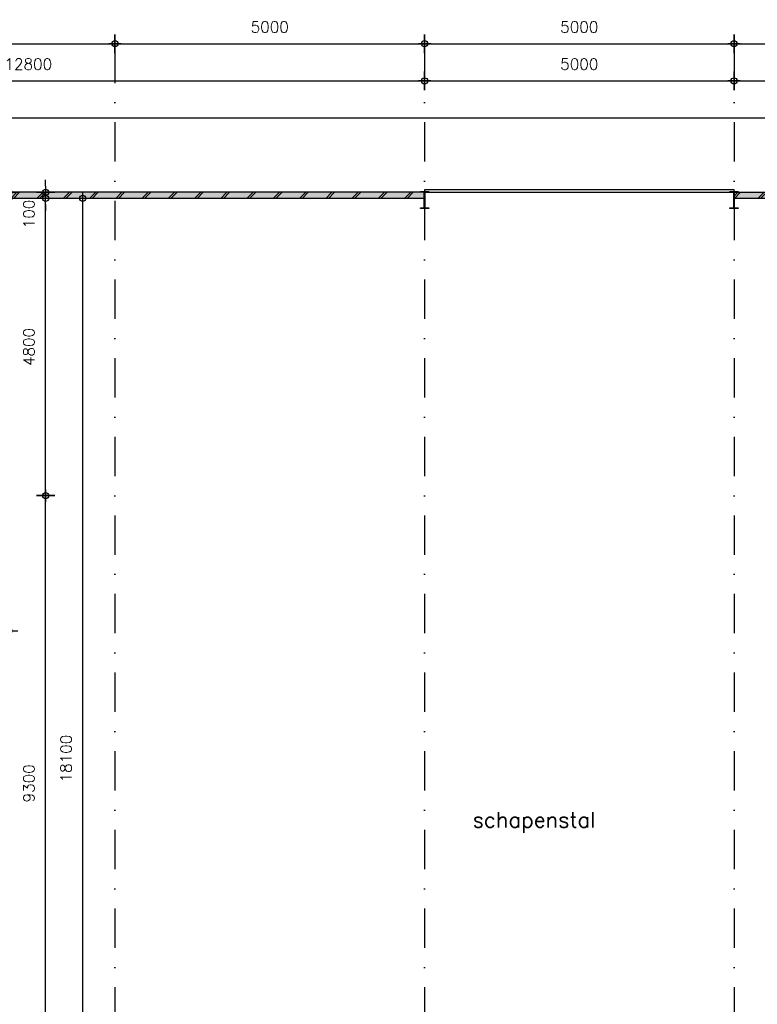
# Model space of a CAD drawing. Extents: x 0 to 114000, y -59400 to 0.
# Tile 8 of 24: x 42761 to 54675, y -43884 to -27976. Entities that reach past the tile are written whole.
import ezdxf
from ezdxf.enums import TextEntityAlignment as Align

# ---------------------------------------------------------------- set-up
doc = ezdxf.new("R2010")
doc.units = 0
doc.header["$LTSCALE"] = 100
doc.header["$MEASUREMENT"] = 0
doc.header["$PDMODE"] = 1
doc.header["$PDSIZE"] = -3
doc.linetypes.add('DASHDOT2', pattern=[12.7, 6.35, -3.175, 0, -3.175])
doc.linetypes.add('HIDDEN2', pattern=[4.7625, 3.175, -1.5875])
doc.layers.get('0').update_dxf_attribs({"linetype": 'CONTINUOUS'})
doc.layers.get('DEFPOINTS').update_dxf_attribs({"linetype": 'CONTINUOUS'})
for name, color, linetype in [('A--A21--_F123-', 9, 'CONTINUOUS'), ('A--L$7A-_STRAMIEN', 1, 'DASHDOT2'), ('A--L21--', 7, 'CONTINUOUS'), ('A--L21--_F1---', 7, 'CONTINUOUS'), ('A--L28--', 7, 'CONTINUOUS'), ('A--L28--_F1---', 1, 'HIDDEN2'), ('A--L32--_F123-', 7, 'CONTINUOUS'), ('A--M$1A-_F123-_MAATV', 7, 'CONTINUOUS'), ('A--T$1A-_F123-_0_25MM', 2, 'CONTINUOUS'), ('X--LP---_F1---', 9, 'CONTINUOUS'), ('X--LR---_CP', 7, 'CONTINUOUS')]:
    doc.layers.add(name, color=color, linetype=linetype)
doc.styles.add('0_25', font='ROMANS.shx', dxfattribs={"height": 250})
doc.styles.add('MISO', font='ROMANS.shx')
doc.dimstyles.new('DLV18', dxfattribs={"dimscale": 100, "dimtxt": 1.8, "dimasz": 1, "dimexe": 0, "dimexo": 0, "dimgap": 0, "dimtad": 0, "dimdec": 0, "dimrnd": 1, "dimzin": 0, "dimtxsty": 'MISO', "dimblk1": '$DIMDLV', "dimblk2": '$DIMDLV', "dimsah": 1, "dimcen": 0, "dimse1": 1, "dimse2": 1, "dimclrd": 256, "dimclre": 256, "dimclrt": 1, "dimazin": 3, "dimtfac": 1, "dimtdec": 0, "dimtix": 1, "dimtmove": 0, "dimatfit": 3, "dimtvp": 1.5, "dimtolj": 1, "dimtzin": 0})

# ---------------------------------------------------------------- blocks, each defined once
blk = doc.blocks.new('*U61')
at = {"layer": 'A--A21--_F123-'}
h = blk.add_hatch(dxfattribs=at)
h.set_pattern_fill('ALFABKST', color=256, scale=212, style=0)
h.set_pattern_definition([(45, (-4100, 79526), (-212.0001, 212.0001), []), (45, (-4057.6, 79526), (-212.0001, 212.0001), [])])
h.paths.add_polyline_path([(0, 0), (0, -50), (-5000, -50), (-5000, 0), (-5000, 50), (0, 50)])
at = {"layer": 'A--L21--_F1---', "color": 2, "linetype": 'CONTINUOUS'}
for points in [[(-5000, 0), (-5000, 50), (0, 50), (0, 0)], [(0, 0), (0, -50), (-5000, -50), (-5000, 0)]]:
    blk.add_lwpolyline(points, dxfattribs=at)
at = {"layer": 'X--LP---_F1---'}
for points in [[(-5000, 0), (-5000, 50), (0, 0), (0, 50)], [(0, 0), (0, -50), (-5000, 0), (-5000, -50)]]:
    blk.add_solid(points, dxfattribs=at)
blk = doc.blocks.new('QD20568-')
at = {"layer": 'A--L28--_F1---', "color": 2, "linetype": 'CONTINUOUS'}
blk.add_lwpolyline([(67.5, -135), (-67.5, -135), (-67.5, -124.8), (-10.3, -124.8, 0.4142136), (-3.3, -117.8), (-3.3, 117.8, 0.4142136), (-10.3, 124.8), (-67.5, 124.8), (-67.5, 135), (67.5, 135), (67.5, 124.8), (10.3, 124.8, 0.4142136), (3.3, 117.8), (3.3, -117.8, 0.4142136), (10.3, -124.8), (67.5, -124.8)], format="xyb", close=True, dxfattribs=at)
at = {"layer": 'X--LR---_CP', "color": 4, "linetype": 'CONTINUOUS'}
for p in [(-3.3, 0), (0, 0), (3.3, 0)]:
    blk.add_point(p, dxfattribs=at)
blk = doc.blocks.new('$DIMDLV')
at = {"color": 0}
for p, q in [((-1, 0), (1, 0)), ((0, -1.5), (0, 1.5))]:
    blk.add_line(p, q, dxfattribs=at)
blk.add_circle((0, 0), 0.5, dxfattribs=at)
blk = doc.blocks.new('*D156')
at = {"layer": 'A--M$1A-_F123-_MAATV', "linetype": 'CONTINUOUS'}
blk.add_line((42580, -37750), (42580, -30964), dxfattribs=at)
at = {"layer": 'DEFPOINTS', "color": 0, "linetype": 'CONTINUOUS'}
for p in [(42580, -30864), (49300, -30864), (37036, -37850)]:
    blk.add_point(p, dxfattribs=at)
at = {"layer": 'A--M$1A-_F123-_MAATV', "linetype": 'CONTINUOUS', "xscale": 100, "yscale": 100, "zscale": 100}
for p, rotation in [((42580, -30864), 90), ((42580, -37850), 270)]:
    blk.add_blockref('$DIMDLV', p, dxfattribs=dict(at, rotation=rotation))
at = {"layer": 'A--M$1A-_F123-_MAATV', "color": 1, "linetype": 'CONTINUOUS', "insert": (42310, -34357), "char_height": 180, "attachment_point": 5, "rotation": 90, "style": 'MISO'}
blk.add_mtext('\\A1;6986', dxfattribs=at)
blk = doc.blocks.new('*D157')
at = {"linetype": 'BYBLOCK'}
for p, q in [((43380, -7084), (43380, -6984)), ((43380, -7284), (43380, -7184)), ((43380, -7284), (43380, -7184)), ((43380, -7384), (43380, -7484))]:
    blk.add_line(p, q, dxfattribs=at)
at = {"layer": 'DEFPOINTS', "color": 0, "linetype": 'BYBLOCK'}
for p in [(43380, -7184), (50100, -7184), (50100, -7284)]:
    blk.add_point(p, dxfattribs=at)
at = {"linetype": 'BYBLOCK', "xscale": 100, "yscale": 100, "zscale": 100}
for p, rotation in [((43380, -7184), 270), ((43380, -7284), 90)]:
    blk.add_blockref('$DIMDLV', p, dxfattribs=dict(at, rotation=rotation))
at = {"color": 1, "linetype": 'BYBLOCK', "insert": (43110, -7534), "char_height": 180, "attachment_point": 5, "rotation": 90, "style": 'MISO'}
blk.add_mtext('\\A1;100', dxfattribs=at)
blk = doc.blocks.new('*D159')
at = {"linetype": 'BYBLOCK'}
blk.add_line((43980, -21284), (43980, -12184), dxfattribs=at)
at = {"layer": 'DEFPOINTS', "color": 0, "linetype": 'BYBLOCK'}
for p in [(38050, -12084), (43980, -12084), (38050, -21384)]:
    blk.add_point(p, dxfattribs=at)
at = {"linetype": 'BYBLOCK', "xscale": 100, "yscale": 100, "zscale": 100}
for p, rotation in [((43980, -12084), 90), ((43980, -21384), 270)]:
    blk.add_blockref('$DIMDLV', p, dxfattribs=dict(at, rotation=rotation))
at = {"color": 1, "linetype": 'BYBLOCK', "insert": (43710, -16734), "char_height": 180, "attachment_point": 5, "rotation": 90, "style": 'MISO'}
blk.add_mtext('\\A1;9300', dxfattribs=at)
blk = doc.blocks.new('*D160')
at = {"linetype": 'BYBLOCK'}
blk.add_line((43980, -11984), (43980, -7384), dxfattribs=at)
at = {"layer": 'DEFPOINTS', "color": 0, "linetype": 'BYBLOCK'}
for p in [(43980, -7284), (50100, -7284), (38050, -12084)]:
    blk.add_point(p, dxfattribs=at)
at = {"linetype": 'BYBLOCK', "xscale": 100, "yscale": 100, "zscale": 100}
for p, rotation in [((43980, -7284), 90), ((43980, -12084), 270)]:
    blk.add_blockref('$DIMDLV', p, dxfattribs=dict(at, rotation=rotation))
at = {"color": 1, "linetype": 'BYBLOCK', "insert": (43710, -9684), "char_height": 180, "attachment_point": 5, "rotation": 90, "style": 'MISO'}
blk.add_mtext('\\A1;4800', dxfattribs=at)
blk = doc.blocks.new('*D161')
at = {"linetype": 'BYBLOCK'}
for p, q in [((43980, -7084), (43980, -6984)), ((43980, -7284), (43980, -7184)), ((43980, -7284), (43980, -7184)), ((43980, -7384), (43980, -7484))]:
    blk.add_line(p, q, dxfattribs=at)
at = {"layer": 'DEFPOINTS', "color": 0, "linetype": 'BYBLOCK'}
for p in [(43980, -7184), (50100, -7184), (50100, -7284)]:
    blk.add_point(p, dxfattribs=at)
at = {"linetype": 'BYBLOCK', "xscale": 100, "yscale": 100, "zscale": 100}
for p, rotation in [((43980, -7184), 270), ((43980, -7284), 90)]:
    blk.add_blockref('$DIMDLV', p, dxfattribs=dict(at, rotation=rotation))
at = {"color": 1, "linetype": 'BYBLOCK', "insert": (43710, -7534), "char_height": 180, "attachment_point": 5, "rotation": 90, "style": 'MISO'}
blk.add_mtext('\\A1;100', dxfattribs=at)
blk = doc.blocks.new('*D162')
at = {"linetype": 'BYBLOCK'}
blk.add_line((44580, -25284), (44580, -7384), dxfattribs=at)
at = {"layer": 'DEFPOINTS', "color": 0, "linetype": 'BYBLOCK'}
for p in [(44580, -7284), (50100, -7284), (38050, -25384)]:
    blk.add_point(p, dxfattribs=at)
at = {"linetype": 'BYBLOCK', "xscale": 100, "yscale": 100, "zscale": 100}
for p, rotation in [((44580, -7284), 90), ((44580, -25384), 270)]:
    blk.add_blockref('$DIMDLV', p, dxfattribs=dict(at, rotation=rotation))
at = {"color": 1, "linetype": 'BYBLOCK', "insert": (44310, -16334), "char_height": 180, "attachment_point": 5, "rotation": 90, "style": 'MISO'}
blk.add_mtext('\\A1;18100', dxfattribs=at)
blk = doc.blocks.new('*D168')
at = {"linetype": 'BYBLOCK'}
blk.add_line((5000, -5984), (70100, -5984), dxfattribs=at)
at = {"layer": 'DEFPOINTS', "color": 0, "linetype": 'BYBLOCK'}
for p in [(70200, -5984), (4900, -7284), (70200, -7284)]:
    blk.add_point(p, dxfattribs=at)
at = {"linetype": 'BYBLOCK', "xscale": 100, "yscale": 100, "zscale": 100, "rotation": 180}
blk.add_blockref('$DIMDLV', (4900, -5984), dxfattribs=at)
at = {"linetype": 'BYBLOCK', "xscale": 100, "yscale": 100, "zscale": 100}
blk.add_blockref('$DIMDLV', (70200, -5984), dxfattribs=at)
at = {"color": 1, "linetype": 'BYBLOCK', "insert": (37550, -5714), "char_height": 180, "attachment_point": 5, "style": 'MISO'}
blk.add_mtext('\\A1;65300', dxfattribs=at)
blk = doc.blocks.new('*D174')
at = {"linetype": 'BYBLOCK'}
blk.add_line((36600, -28964), (49200, -28964), dxfattribs=at)
at = {"layer": 'DEFPOINTS', "color": 0, "linetype": 'BYBLOCK'}
for p in [(49300, -28964), (36500, -30764), (49300, -30724)]:
    blk.add_point(p, dxfattribs=at)
at = {"linetype": 'BYBLOCK', "xscale": 100, "yscale": 100, "zscale": 100, "rotation": 180}
blk.add_blockref('$DIMDLV', (36500, -28964), dxfattribs=at)
at = {"linetype": 'BYBLOCK', "xscale": 100, "yscale": 100, "zscale": 100}
blk.add_blockref('$DIMDLV', (49300, -28964), dxfattribs=at)
at = {"color": 1, "linetype": 'BYBLOCK', "insert": (42900, -28694), "char_height": 180, "attachment_point": 5, "style": 'MISO'}
blk.add_mtext('\\A1;12800', dxfattribs=at)
blk = doc.blocks.new('*D175')
at = {"linetype": 'BYBLOCK'}
blk.add_line((49400, -28964), (54200, -28964), dxfattribs=at)
at = {"layer": 'DEFPOINTS', "color": 0, "linetype": 'BYBLOCK'}
for p in [(54300, -28964), (49300, -30724), (54300, -30724)]:
    blk.add_point(p, dxfattribs=at)
at = {"linetype": 'BYBLOCK', "xscale": 100, "yscale": 100, "zscale": 100, "rotation": 180}
blk.add_blockref('$DIMDLV', (49300, -28964), dxfattribs=at)
at = {"linetype": 'BYBLOCK', "xscale": 100, "yscale": 100, "zscale": 100}
blk.add_blockref('$DIMDLV', (54300, -28964), dxfattribs=at)
at = {"color": 1, "linetype": 'BYBLOCK', "insert": (51800, -28694), "char_height": 180, "attachment_point": 5, "style": 'MISO'}
blk.add_mtext('\\A1;5000', dxfattribs=at)
blk = doc.blocks.new('*D176')
at = {"linetype": 'BYBLOCK'}
blk.add_line((54400, -28964), (59200, -28964), dxfattribs=at)
at = {"layer": 'DEFPOINTS', "color": 0, "linetype": 'BYBLOCK'}
for p in [(59300, -28964), (54300, -30724), (59300, -30724)]:
    blk.add_point(p, dxfattribs=at)
at = {"linetype": 'BYBLOCK', "xscale": 100, "yscale": 100, "zscale": 100, "rotation": 180}
blk.add_blockref('$DIMDLV', (54300, -28964), dxfattribs=at)
at = {"linetype": 'BYBLOCK', "xscale": 100, "yscale": 100, "zscale": 100}
blk.add_blockref('$DIMDLV', (59300, -28964), dxfattribs=at)
at = {"color": 1, "linetype": 'BYBLOCK', "insert": (56800, -28694), "char_height": 180, "attachment_point": 5, "style": 'MISO'}
blk.add_mtext('\\A1;5000', dxfattribs=at)
blk = doc.blocks.new('*D193')
at = {"linetype": 'BYBLOCK'}
blk.add_line((39400, -28364), (44200, -28364), dxfattribs=at)
at = {"layer": 'DEFPOINTS', "color": 0, "linetype": 'BYBLOCK'}
for p in [(39300, -28364), (44300, -28364), (44300, -28364)]:
    blk.add_point(p, dxfattribs=at)
at = {"linetype": 'BYBLOCK', "xscale": 100, "yscale": 100, "zscale": 100, "rotation": 180}
blk.add_blockref('$DIMDLV', (39300, -28364), dxfattribs=at)
at = {"linetype": 'BYBLOCK', "xscale": 100, "yscale": 100, "zscale": 100}
blk.add_blockref('$DIMDLV', (44300, -28364), dxfattribs=at)
at = {"color": 1, "linetype": 'BYBLOCK', "insert": (41800, -28094), "char_height": 180, "attachment_point": 5, "style": 'MISO'}
blk.add_mtext('\\A1;5000', dxfattribs=at)
blk = doc.blocks.new('*D194')
at = {"linetype": 'BYBLOCK'}
blk.add_line((44400, -28364), (49200, -28364), dxfattribs=at)
at = {"layer": 'DEFPOINTS', "color": 0, "linetype": 'BYBLOCK'}
for p in [(44300, -28364), (49300, -28364), (49300, -28364)]:
    blk.add_point(p, dxfattribs=at)
at = {"linetype": 'BYBLOCK', "xscale": 100, "yscale": 100, "zscale": 100, "rotation": 180}
blk.add_blockref('$DIMDLV', (44300, -28364), dxfattribs=at)
at = {"linetype": 'BYBLOCK', "xscale": 100, "yscale": 100, "zscale": 100}
blk.add_blockref('$DIMDLV', (49300, -28364), dxfattribs=at)
at = {"color": 1, "linetype": 'BYBLOCK', "insert": (46800, -28094), "char_height": 180, "attachment_point": 5, "style": 'MISO'}
blk.add_mtext('\\A1;5000', dxfattribs=at)
blk = doc.blocks.new('*D195')
at = {"linetype": 'BYBLOCK'}
blk.add_line((49400, -28364), (54200, -28364), dxfattribs=at)
at = {"layer": 'DEFPOINTS', "color": 0, "linetype": 'BYBLOCK'}
for p in [(49300, -28364), (54300, -28364), (54300, -28364)]:
    blk.add_point(p, dxfattribs=at)
at = {"linetype": 'BYBLOCK', "xscale": 100, "yscale": 100, "zscale": 100, "rotation": 180}
blk.add_blockref('$DIMDLV', (49300, -28364), dxfattribs=at)
at = {"linetype": 'BYBLOCK', "xscale": 100, "yscale": 100, "zscale": 100}
blk.add_blockref('$DIMDLV', (54300, -28364), dxfattribs=at)
at = {"color": 1, "linetype": 'BYBLOCK', "insert": (51800, -28094), "char_height": 180, "attachment_point": 5, "style": 'MISO'}
blk.add_mtext('\\A1;5000', dxfattribs=at)
blk = doc.blocks.new('*D196')
at = {"linetype": 'BYBLOCK'}
blk.add_line((54400, -28364), (59200, -28364), dxfattribs=at)
at = {"layer": 'DEFPOINTS', "color": 0, "linetype": 'BYBLOCK'}
for p in [(54300, -28364), (59300, -28364), (59300, -28364)]:
    blk.add_point(p, dxfattribs=at)
at = {"linetype": 'BYBLOCK', "xscale": 100, "yscale": 100, "zscale": 100, "rotation": 180}
blk.add_blockref('$DIMDLV', (54300, -28364), dxfattribs=at)
at = {"linetype": 'BYBLOCK', "xscale": 100, "yscale": 100, "zscale": 100}
blk.add_blockref('$DIMDLV', (59300, -28364), dxfattribs=at)
at = {"color": 1, "linetype": 'BYBLOCK', "insert": (56800, -28094), "char_height": 180, "attachment_point": 5, "style": 'MISO'}
blk.add_mtext('\\A1;5000', dxfattribs=at)
blk = doc.blocks.new('*U216')
at = {"layer": 'A--A21--_F123-'}
h = blk.add_hatch(dxfattribs=at)
h.set_pattern_fill('ALFABKST', color=256, scale=212, style=0)
h.set_pattern_definition([(45, (55200, 48712.08), (-212.0001, 212.0001), []), (45, (55242.4, 48712.08), (-212.0001, 212.0001), [])])
h.paths.add_polyline_path([(0, 0), (0, -50), (-12800, -50), (-12800, 0), (-12800, 50), (0, 50)])
at = {"layer": 'A--L21--_F1---', "color": 2, "linetype": 'CONTINUOUS'}
for points in [[(0, 0), (0, 50), (-12800, 50), (-12800, 0)], [(0, 0), (0, -50), (-12800, -50), (-12800, 0)]]:
    blk.add_lwpolyline(points, dxfattribs=at)
at = {"layer": 'X--LP---_F1---'}
for points in [[(-12800, 0), (-12800, 50), (0, 0), (0, 50)], [(0, 0), (0, -50), (-12800, 0), (-12800, -50)]]:
    blk.add_solid(points, dxfattribs=at)

msp = doc.modelspace()

# ---------------------------------------------------------------- linework, layer by layer
at = {"layer": 'A--L$7A-_STRAMIEN'}
for p, q in [((44300, -28363.9), (44300, -49063.9)), ((49300, -28363.9), (49300, -49063.9)), ((54300, -28363.9), (54300, -49063.9))]:
    msp.add_line(p, q, dxfattribs=at)
at = {"layer": 'A--L32--_F123-', "color": 1, "linetype": 'CONTINUOUS'}
msp.add_lwpolyline([(51502.4, -30572.5, 0, 64, 0), (51645.5, -30572.5, 0, 0, 0), (51800, -30572.5, 0, 0, 0), (51800, -30902.6, 0, 0, 0)], format="xyseb", dxfattribs=at)
msp.add_lwpolyline([(49300, -30763.9), (54300, -30763.9), (54300, -30723.9), (49300, -30723.9)], close=True, dxfattribs=at)

# ---------------------------------------------------------------- block references
at = {"layer": 'A--L21--'}
for name, p in [('*U216', (49300, -30813.9)), ('*U61', (59300, -30813.9))]:
    msp.add_blockref(name, p, dxfattribs=at)
at = {"layer": 'A--L28--', "rotation": 180}
for p in [(49300, -30888.7), (54300, -30888.7)]:
    msp.add_blockref('QD20568-', p, dxfattribs=at)

# ---------------------------------------------------------------- texts
at = {"layer": 'A--T$1A-_F123-_0_25MM', "style": '0_25'}
msp.add_text('schapenstal', height=250, dxfattribs=at).set_placement((51068.8, -41028.2), align=Align.CENTER)

# ---------------------------------------------------------------- dimensions: what is measured, and where the dimension line sits
at = {"layer": 'A--M$1A-_F123-_MAATV', "linetype": 'CONTINUOUS'}
for base, p1, p2, picture, middle in [((44300, -28363.9), (39300, -28363.9), (44300, -28363.9), '*D193', (41800, -28093.9)), ((49300, -28363.9), (44300, -28363.9), (49300, -28363.9), '*D194', (46800, -28093.9)), ((54300, -28363.9), (49300, -28363.9), (54300, -28363.9), '*D195', (51800, -28093.9)), ((59300, -28363.9), (54300, -28363.9), (59300, -28363.9), '*D196', (56800, -28093.9)), ((49300, -28963.9), (36500, -30763.9), (49300, -30723.9), '*D174', (42900, -28693.9)), ((54300, -28963.9), (49300, -30723.9), (54300, -30723.9), '*D175', (51800, -28693.9)), ((59300, -28963.9), (54300, -30723.9), (59300, -30723.9), '*D176', (56800, -28693.9))]:
    dim = msp.add_linear_dim(base=base, p1=p1, p2=p2, dimstyle='DLV18', dxfattribs=at)
    dim.commit()
    dim.dimension.update_dxf_attribs({"geometry": picture, "text_midpoint": middle})
dim = msp.add_linear_dim(base=(69400, -29563.9), p1=(4100, -30863.9), p2=(69400, -30863.9), dimstyle='DLV18', dxfattribs=at)
dim.commit()
dim.dimension.update_dxf_attribs({"geometry": '*D168', "text_midpoint": (36750, -29293.9), "insert": (-800, -23580.1)})
for base, picture, middle in [((42580, -30763.9), '*D157', (42580, -31113.9)), ((43180, -30763.9), '*D161', (43180, -31113.9))]:
    dim = msp.add_linear_dim(base=base, p1=(49300, -30863.9), p2=(49300, -30763.9), angle=90, dimstyle='DLV18', dxfattribs=at)
    dim.commit()
    dim.dimension.update_dxf_attribs({"geometry": picture, "text_midpoint": middle, "dimtype": 160, "insert": (-800, -23580.1)})
dim = msp.add_linear_dim(base=(42580, -30863.9), p1=(37036, -37849.9), p2=(49300, -30863.9), angle=90, dimstyle='DLV18', dxfattribs=at)
dim.commit()
dim.dimension.update_dxf_attribs({"geometry": '*D156', "text_midpoint": (42310, -34356.9)})
for base, p1, p2, picture, middle in [((43180, -30863.9), (37250, -35663.9), (49300, -30863.9), '*D160', (42910, -33263.9)), ((43780, -30863.9), (37250, -48963.9), (49300, -30863.9), '*D162', (43510, -39913.9)), ((43180, -35663.9), (37250, -44963.9), (37250, -35663.9), '*D159', (42910, -40313.9))]:
    dim = msp.add_linear_dim(base=base, p1=p1, p2=p2, angle=90, dimstyle='DLV18', dxfattribs=at)
    dim.commit()
    dim.dimension.update_dxf_attribs({"geometry": picture, "text_midpoint": middle, "insert": (-800, -23580.1)})

doc.saveas('drawing.dxf')
